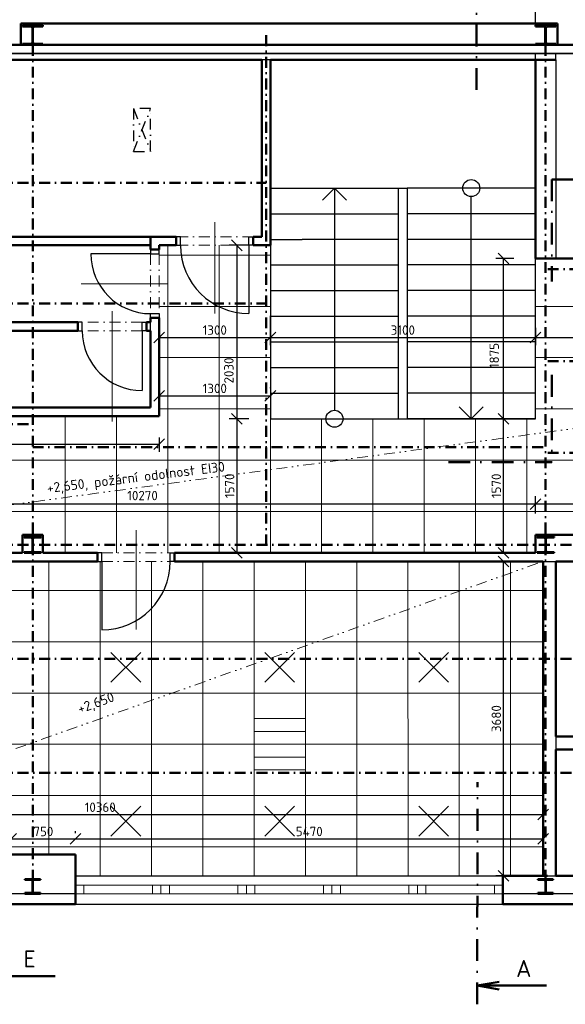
# Model space of a CAD drawing. Header units: millimetres. Extents: x -118752 to 407724, y -73278 to 155058.
# Tile 128 of 256: x 11060 to 17442, y 57579 to 69104. Entities that reach past the tile are written whole.
import ezdxf
from ezdxf.enums import TextEntityAlignment as Align

# ---------------------------------------------------------------- set-up
doc = ezdxf.new("R2010")
doc.units = ezdxf.units.MM
doc.header["$LTSCALE"] = 10
doc.linetypes.add('DASHDOT', pattern=[25.4, 12.7, -6.35, 0, -6.35])
doc.linetypes.add('DIVIDE', pattern=[31.75, 12.7, -6.35, 0, -6.35, 0, -6.35])
for name, color, linetype, lineweight in [('CKDVERE_', 7, 'Continuous', 25), ('CKDVERE_NADROVINOU', 1, 'DASHDOT', 18), ('CKDVERE_OSY', 1, 'Continuous', 18), ('CKDVERE_ZARUBNE_RAM', 5, 'Continuous', 25), ('CKKOTY', 3, 'Continuous', 25), ('CKOKNA', 1, 'Continuous', 18), ('CKPOPIS_POHLED', 3, 'Continuous', 25), ('CKPROSTUPY_NADROVINOU', 7, 'DASHDOT', 30), ('CKREZY_OZNACENI', 4, 'DASHDOT', 50), ('CKSCHODY_PODROVINOU', 7, 'Continuous', 25), ('CKSCHODY_VYSTUP', 7, 'Continuous', 25), ('CKSTENY_PODROVINOU', 7, 'Continuous', 25), ('CKSTENY_REZ', 6, 'Continuous', 50), ('CKTEXTY_MALE', 3, 'Continuous', 18), ('CSPROFILY_REZY', 4, 'Continuous', 50), ('podhledy', 7, 'Continuous', 20)]:
    doc.layers.add(name, color=color, linetype=linetype, lineweight=lineweight)
doc.styles.get("Standard").update_dxf_attribs({"font": 'isocpeur.ttf'})
doc.dimstyles.new('CADKON', dxfattribs={"dimscale": 50, "dimtxt": 2.2, "dimasz": 2.5, "dimexe": 1.8, "dimexo": 5, "dimgap": 0.6, "dimtad": 1, "dimrnd": 1, "dimtxsty": 'Standard', "dimblk1": 'OBLIQUE', "dimblk2": 'OBLIQUE', "dimsah": 1, "dimcen": 2.5, "dimadec": 1, "dimazin": 2, "dimtfac": 1, "dimtdec": 4, "dimtix": 1, "dimtmove": 2, "dimatfit": 3, "dimldrblk": 'OPEN30', "dimfxl": 5, "dimfxlon": 1, "dimtolj": 1, "dimarcsym": 0})

# ---------------------------------------------------------------- blocks, each defined once
blk = doc.blocks.new('CK_S_EXT_HEAHEA180')
for p, q in [((-90, 85.5), (90, 85.5)), ((-90, 85.5), (-90, 76)), ((-90, 76), (-18, 76)), ((-3, -61), (-3, 61)), ((3, -61), (3, 61)), ((90, 76), (18, 76)), ((90, 85.5), (90, 76)), ((-90, -85.5), (-90, -76)), ((-90, -76), (-18, -76)), ((-90, -85.5), (90, -85.5)), ((90, -76), (18, -76)), ((90, -85.5), (90, -76))]:
    blk.add_line(p, q)
for centre, start, end in [((-18, 61), 0, 90), ((18, 61), 90, 180), ((-18, -61), 270, 0), ((18, -61), 180, 270)]:
    blk.add_arc(centre, 15, start, end)
blk = doc.blocks.new('CK_S_EXT_HEAHEA200')
for p, q in [((-100, 95), (100, 95)), ((-100, 95), (-100, 85)), ((-100, 85), (-21.25, 85)), ((-3.25, -67), (-3.25, 67)), ((3.25, -67), (3.25, 67)), ((100, 85), (21.25, 85)), ((100, 95), (100, 85)), ((-100, -95), (-100, -85)), ((-100, -85), (-21.25, -85)), ((-100, -95), (100, -95)), ((100, -85), (21.25, -85)), ((100, -95), (100, -85))]:
    blk.add_line(p, q)
for centre, start, end in [((-21.25, 67), 0, 90), ((21.25, 67), 90, 180), ((-21.25, -67), 270, 0), ((21.25, -67), 180, 270)]:
    blk.add_arc(centre, 18, start, end)
blk = doc.blocks.new('CK_S_EXT_HEAHEA240')
for p, q in [((-120, 115), (120, 115)), ((-120, 115), (-120, 103)), ((-120, 103), (-24.75, 103)), ((-3.75, -82), (-3.75, 82)), ((3.75, -82), (3.75, 82)), ((120, 103), (24.75, 103)), ((120, 115), (120, 103)), ((-120, -115), (-120, -103)), ((-120, -103), (-24.75, -103)), ((-120, -115), (120, -115)), ((120, -103), (24.75, -103)), ((120, -115), (120, -103))]:
    blk.add_line(p, q)
for centre, start, end in [((-24.75, 82), 0, 90), ((24.75, 82), 90, 180), ((-24.75, -82), 270, 0), ((24.75, -82), 180, 270)]:
    blk.add_arc(centre, 21, start, end)
blk = doc.blocks.new('_OBLIQUE')
at = {"color": 0, "linetype": 'ByBlock'}
blk.add_line((-0.5, -0.5), (0.5, 0.5), dxfattribs=at)
blk = doc.blocks.new('*D9803')
at = {"layer": 'CKKOTY', "color": 0, "lineweight": -2}
for p, q in [((10962, 59333), (10962, 59607)), ((11712, 59583), (11712, 59607)), ((10962, 59517), (11712, 59517))]:
    blk.add_line(p, q, dxfattribs=at)
at = {"layer": 'Defpoints', "color": 0}
for p in [(11712, 59517), (11712, 59333), (10962, 59083)]:
    blk.add_point(p, dxfattribs=at)
at = {"layer": 'CKKOTY', "color": 0, "lineweight": -2, "xscale": 125, "yscale": 125, "zscale": 125, "rotation": 180}
blk.add_blockref('_OBLIQUE', (10962, 59517), dxfattribs=at)
at = {"layer": 'CKKOTY', "color": 0, "lineweight": -2, "xscale": 125, "yscale": 125, "zscale": 125}
blk.add_blockref('_OBLIQUE', (11712, 59517), dxfattribs=at)
at = {"layer": 'CKKOTY', "color": 0, "insert": (11337, 59602), "char_height": 110, "attachment_point": 5}
blk.add_mtext('\\A1;750', dxfattribs=at)
blk = doc.blocks.new('_Open30')
at = {"color": 0, "lineweight": -2}
for p, q in [((-1, 0.268), (0, 0)), ((0, 0), (-1, -0.268)), ((0, 0), (-1, 0))]:
    blk.add_line(p, q, dxfattribs=at)
blk = doc.blocks.new('*D9804')
at = {"layer": 'CKKOTY', "color": 0, "lineweight": -2}
for p, q in [((11712, 59583), (11712, 59607)), ((17182, 59333), (17182, 59607)), ((11712, 59517), (17182, 59517))]:
    blk.add_line(p, q, dxfattribs=at)
at = {"layer": 'Defpoints', "color": 0}
for p in [(17182, 59517), (11712, 59333), (17182, 59083)]:
    blk.add_point(p, dxfattribs=at)
at = {"layer": 'CKKOTY', "color": 0, "lineweight": -2, "xscale": 125, "yscale": 125, "zscale": 125, "rotation": 180}
blk.add_blockref('_OBLIQUE', (11712, 59517), dxfattribs=at)
at = {"layer": 'CKKOTY', "color": 0, "lineweight": -2, "xscale": 125, "yscale": 125, "zscale": 125}
blk.add_blockref('_OBLIQUE', (17182, 59517), dxfattribs=at)
at = {"layer": 'CKKOTY', "color": 0, "insert": (14447, 59602), "char_height": 110, "attachment_point": 5}
blk.add_mtext('\\A1;5470', dxfattribs=at)
blk = doc.blocks.new('*D9813')
at = {"layer": 'CKKOTY', "color": 0, "lineweight": -2}
for p, q in [((6822, 59551), (6822, 59891)), ((17182, 59551), (17182, 59891)), ((6822, 59801), (17182, 59801))]:
    blk.add_line(p, q, dxfattribs=at)
at = {"layer": 'Defpoints', "color": 0}
for p in [(17182, 59801), (6822, 59083), (17182, 59083)]:
    blk.add_point(p, dxfattribs=at)
at = {"layer": 'CKKOTY', "color": 0, "lineweight": -2, "xscale": 125, "yscale": 125, "zscale": 125, "rotation": 180}
blk.add_blockref('_OBLIQUE', (6822, 59801), dxfattribs=at)
at = {"layer": 'CKKOTY', "color": 0, "lineweight": -2, "xscale": 125, "yscale": 125, "zscale": 125}
blk.add_blockref('_OBLIQUE', (17182, 59801), dxfattribs=at)
at = {"layer": 'CKKOTY', "color": 0, "insert": (12002, 59886), "char_height": 110, "attachment_point": 5}
blk.add_mtext('\\A1;10360', dxfattribs=at)
blk = doc.blocks.new('*D9838')
at = {"layer": 'CKKOTY', "color": 0, "lineweight": -2}
for p, q in [((16932, 62763), (16630, 62763)), ((16720, 59083), (16720, 62763)), ((16932, 59083), (16630, 59083))]:
    blk.add_line(p, q, dxfattribs=at)
at = {"layer": 'Defpoints', "color": 0}
for p in [(16720, 62763), (17182, 62763), (17182, 59083)]:
    blk.add_point(p, dxfattribs=at)
at = {"layer": 'CKKOTY', "color": 0, "lineweight": -2, "xscale": 125, "yscale": 125, "zscale": 125}
for p, rotation in [((16720, 62763), 90), ((16720, 59083), 270)]:
    blk.add_blockref('_OBLIQUE', p, dxfattribs=dict(at, rotation=rotation))
at = {"layer": 'CKKOTY', "color": 0, "insert": (16635, 60923), "char_height": 110, "attachment_point": 5, "rotation": 90}
blk.add_mtext('\\A1;3680', dxfattribs=at)
blk = doc.blocks.new('*D9840')
at = {"layer": 'CKKOTY', "color": 0, "lineweight": -2}
for p, q in [((16742, 64433), (16630, 64433)), ((16720, 62863), (16720, 64433)), ((16742, 62863), (16630, 62863))]:
    blk.add_line(p, q, dxfattribs=at)
at = {"layer": 'Defpoints', "color": 0}
for p in [(16720, 64433), (16992, 64433), (16992, 62863)]:
    blk.add_point(p, dxfattribs=at)
at = {"layer": 'CKKOTY', "color": 0, "lineweight": -2, "xscale": 125, "yscale": 125, "zscale": 125}
for p, rotation in [((16720, 64433), 90), ((16720, 62863), 270)]:
    blk.add_blockref('_OBLIQUE', p, dxfattribs=dict(at, rotation=rotation))
at = {"layer": 'CKKOTY', "color": 0, "insert": (16635, 63648), "char_height": 110, "attachment_point": 5, "rotation": 90}
blk.add_mtext('\\A1;1570', dxfattribs=at)
blk = doc.blocks.new('*D9841')
at = {"layer": 'CKKOTY', "color": 0, "lineweight": -2}
for p, q in [((16842, 66308), (16630, 66308)), ((16720, 64433), (16720, 66308)), ((16742, 64433), (16630, 64433))]:
    blk.add_line(p, q, dxfattribs=at)
at = {"layer": 'Defpoints', "color": 0}
for p in [(16720, 66308), (17092, 66308), (16992, 64433)]:
    blk.add_point(p, dxfattribs=at)
at = {"layer": 'CKKOTY', "color": 0, "lineweight": -2, "xscale": 125, "yscale": 125, "zscale": 125}
for p, rotation in [((16720, 66308), 90), ((16720, 64433), 270)]:
    blk.add_blockref('_OBLIQUE', p, dxfattribs=dict(at, rotation=rotation))
at = {"layer": 'CKKOTY', "color": 0, "insert": (16611, 65173), "char_height": 110, "attachment_point": 5, "rotation": 90}
blk.add_mtext('\\A1;1875', dxfattribs=at)
blk = doc.blocks.new('*D9843')
at = {"layer": 'CKKOTY', "color": 0, "lineweight": -2}
for p, q in [((12692, 65636), (12692, 65296)), ((13992, 65636), (13992, 65296)), ((12692, 65386), (13992, 65386))]:
    blk.add_line(p, q, dxfattribs=at)
at = {"layer": 'Defpoints', "color": 0}
for p in [(12692, 66463), (13992, 66463), (13992, 65386)]:
    blk.add_point(p, dxfattribs=at)
at = {"layer": 'CKKOTY', "color": 0, "lineweight": -2, "xscale": 125, "yscale": 125, "zscale": 125, "rotation": 180}
blk.add_blockref('_OBLIQUE', (12692, 65386), dxfattribs=at)
at = {"layer": 'CKKOTY', "color": 0, "lineweight": -2, "xscale": 125, "yscale": 125, "zscale": 125}
blk.add_blockref('_OBLIQUE', (13992, 65386), dxfattribs=at)
at = {"layer": 'CKKOTY', "color": 0, "insert": (13342, 65471), "char_height": 110, "attachment_point": 5}
blk.add_mtext('\\A1;1300', dxfattribs=at)
blk = doc.blocks.new('*D9844')
at = {"layer": 'CKKOTY', "color": 0, "lineweight": -2}
for p, q in [((13992, 65636), (13992, 65296)), ((17092, 65498), (17092, 65296)), ((13992, 65386), (17092, 65386))]:
    blk.add_line(p, q, dxfattribs=at)
at = {"layer": 'Defpoints', "color": 0}
for p in [(13992, 66463), (17092, 65748), (17092, 65386)]:
    blk.add_point(p, dxfattribs=at)
at = {"layer": 'CKKOTY', "color": 0, "lineweight": -2, "xscale": 125, "yscale": 125, "zscale": 125, "rotation": 180}
blk.add_blockref('_OBLIQUE', (13992, 65386), dxfattribs=at)
at = {"layer": 'CKKOTY', "color": 0, "lineweight": -2, "xscale": 125, "yscale": 125, "zscale": 125}
blk.add_blockref('_OBLIQUE', (17092, 65386), dxfattribs=at)
at = {"layer": 'CKKOTY', "color": 0, "insert": (15542, 65471), "char_height": 110, "attachment_point": 5}
blk.add_mtext('\\A1;3100', dxfattribs=at)
blk = doc.blocks.new('*D9845')
at = {"layer": 'CKKOTY', "color": 0, "lineweight": -2}
for p, q in [((19232, 65636), (19232, 65296)), ((17092, 65498), (17092, 65296)), ((17092, 65386), (19232, 65386))]:
    blk.add_line(p, q, dxfattribs=at)
at = {"layer": 'Defpoints', "color": 0}
for p in [(19232, 66308), (17092, 65748), (19232, 65386)]:
    blk.add_point(p, dxfattribs=at)
at = {"layer": 'CKKOTY', "color": 0, "lineweight": -2, "xscale": 125, "yscale": 125, "zscale": 125, "rotation": 180}
blk.add_blockref('_OBLIQUE', (17092, 65386), dxfattribs=at)
at = {"layer": 'CKKOTY', "color": 0, "lineweight": -2, "xscale": 125, "yscale": 125, "zscale": 125}
blk.add_blockref('_OBLIQUE', (19232, 65386), dxfattribs=at)
at = {"layer": 'CKKOTY', "color": 0, "insert": (17908, 65491), "char_height": 110, "attachment_point": 5}
blk.add_mtext('\\A1;2140', dxfattribs=at)
blk = doc.blocks.new('*D9846')
at = {"layer": 'CKKOTY', "color": 0, "lineweight": -2}
for p, q in [((17092, 63323), (17092, 63525)), ((19232, 63323), (19232, 63525)), ((19232, 63435), (17092, 63435))]:
    blk.add_line(p, q, dxfattribs=at)
at = {"layer": 'Defpoints', "color": 0}
for p in [(17092, 63435), (17092, 63073), (19232, 63073)]:
    blk.add_point(p, dxfattribs=at)
at = {"layer": 'CKKOTY', "color": 0, "lineweight": -2, "xscale": 125, "yscale": 125, "zscale": 125, "rotation": 180}
blk.add_blockref('_OBLIQUE', (17092, 63435), dxfattribs=at)
at = {"layer": 'CKKOTY', "color": 0, "lineweight": -2, "xscale": 125, "yscale": 125, "zscale": 125}
blk.add_blockref('_OBLIQUE', (19232, 63435), dxfattribs=at)
at = {"layer": 'CKKOTY', "color": 0, "insert": (17954, 63529), "char_height": 110, "attachment_point": 5}
blk.add_mtext('\\A1;2140', dxfattribs=at)
blk = doc.blocks.new('*D9847')
at = {"layer": 'CKKOTY', "color": 0, "lineweight": -2}
for p, q in [((6822, 63185), (6822, 63525)), ((17092, 63323), (17092, 63525)), ((17092, 63435), (6822, 63435))]:
    blk.add_line(p, q, dxfattribs=at)
at = {"layer": 'Defpoints', "color": 0}
for p in [(6822, 63435), (17092, 63073), (6822, 62863)]:
    blk.add_point(p, dxfattribs=at)
at = {"layer": 'CKKOTY', "color": 0, "lineweight": -2, "xscale": 125, "yscale": 125, "zscale": 125, "rotation": 180}
blk.add_blockref('_OBLIQUE', (6822, 63435), dxfattribs=at)
at = {"layer": 'CKKOTY', "color": 0, "lineweight": -2, "xscale": 125, "yscale": 125, "zscale": 125}
blk.add_blockref('_OBLIQUE', (17092, 63435), dxfattribs=at)
at = {"layer": 'CKKOTY', "color": 0, "insert": (12497, 63534), "char_height": 110, "attachment_point": 5}
blk.add_mtext('\\A1;10270', dxfattribs=at)
blk = doc.blocks.new('*D9848')
at = {"layer": 'CKKOTY', "color": 0, "lineweight": -2}
for p, q in [((13742, 66463), (13511, 66463)), ((13601, 66463), (13601, 64433)), ((13742, 64433), (13511, 64433))]:
    blk.add_line(p, q, dxfattribs=at)
at = {"layer": 'Defpoints', "color": 0}
for p in [(13992, 66463), (13601, 64433), (13992, 64433)]:
    blk.add_point(p, dxfattribs=at)
at = {"layer": 'CKKOTY', "color": 0, "lineweight": -2, "xscale": 125, "yscale": 125, "zscale": 125}
for p, rotation in [((13601, 66463), 90), ((13601, 64433), 270)]:
    blk.add_blockref('_OBLIQUE', p, dxfattribs=dict(at, rotation=rotation))
at = {"layer": 'CKKOTY', "color": 0, "insert": (13507, 64998), "char_height": 110, "attachment_point": 5, "rotation": 90}
blk.add_mtext('\\A1;2030', dxfattribs=at)
blk = doc.blocks.new('*D9849')
at = {"layer": 'CKKOTY', "color": 0, "lineweight": -2}
for p, q in [((13742, 64433), (13511, 64433)), ((13601, 64433), (13601, 62863)), ((13742, 62863), (13511, 62863))]:
    blk.add_line(p, q, dxfattribs=at)
at = {"layer": 'Defpoints', "color": 0}
for p in [(13992, 64433), (13601, 62863), (13992, 62863)]:
    blk.add_point(p, dxfattribs=at)
at = {"layer": 'CKKOTY', "color": 0, "lineweight": -2, "xscale": 125, "yscale": 125, "zscale": 125}
for p, rotation in [((13601, 64433), 90), ((13601, 62863), 270)]:
    blk.add_blockref('_OBLIQUE', p, dxfattribs=dict(at, rotation=rotation))
at = {"layer": 'CKKOTY', "color": 0, "insert": (13516, 63648), "char_height": 110, "attachment_point": 5, "rotation": 90}
blk.add_mtext('\\A1;1570', dxfattribs=at)
blk = doc.blocks.new('*D9852')
at = {"layer": 'CKKOTY', "color": 0, "lineweight": -2}
for p, q in [((12692, 64713), (12692, 64793)), ((13992, 64798), (13992, 64793)), ((12692, 64703), (13992, 64703))]:
    blk.add_line(p, q, dxfattribs=at)
at = {"layer": 'Defpoints', "color": 0}
for p in [(13992, 64703), (13992, 64548), (12692, 64463)]:
    blk.add_point(p, dxfattribs=at)
at = {"layer": 'CKKOTY', "color": 0, "lineweight": -2, "xscale": 125, "yscale": 125, "zscale": 125, "rotation": 180}
blk.add_blockref('_OBLIQUE', (12692, 64703), dxfattribs=at)
at = {"layer": 'CKKOTY', "color": 0, "lineweight": -2, "xscale": 125, "yscale": 125, "zscale": 125}
blk.add_blockref('_OBLIQUE', (13992, 64703), dxfattribs=at)
at = {"layer": 'CKKOTY', "color": 0, "insert": (13342, 64788), "char_height": 110, "attachment_point": 5}
blk.add_mtext('\\A1;1300', dxfattribs=at)
blk = doc.blocks.new('*D9853')
at = {"layer": 'CKKOTY', "color": 0, "lineweight": -2}
for p, q in [((6822, 64213), (6822, 64047)), ((12692, 64213), (12692, 64047)), ((6822, 64137), (12692, 64137))]:
    blk.add_line(p, q, dxfattribs=at)
at = {"layer": 'Defpoints', "color": 0}
for p in [(6822, 64463), (12692, 64463), (12692, 64137)]:
    blk.add_point(p, dxfattribs=at)
at = {"layer": 'CKKOTY', "color": 0, "lineweight": -2, "xscale": 125, "yscale": 125, "zscale": 125, "rotation": 180}
blk.add_blockref('_OBLIQUE', (6822, 64137), dxfattribs=at)
at = {"layer": 'CKKOTY', "color": 0, "lineweight": -2, "xscale": 125, "yscale": 125, "zscale": 125}
blk.add_blockref('_OBLIQUE', (12692, 64137), dxfattribs=at)
at = {"layer": 'CKKOTY', "color": 0, "insert": (9505, 64222), "char_height": 110, "attachment_point": 5}
blk.add_mtext('\\A1;5870', dxfattribs=at)

msp = doc.modelspace()

# ---------------------------------------------------------------- linework, layer by layer
at = {"layer": 'CKDVERE_'}
for p, q in [((13742.123, 66463.167), (13742.123, 65663.167)), ((12592.123, 66363.167), (11892.123, 66363.167)), ((12492.123, 65463.167), (12492.123, 64763.167)), ((12022.123, 62763.162), (12022.123, 61963.162))]:
    msp.add_line(p, q, dxfattribs=at)
for centre, radius, start, end in [((13742.123, 66463.167), 800, 180, 270), ((12592.123, 66363.167), 700, 180, 270), ((12492.123, 65463.167), 700, 180, 270), ((12022.123, 62763.162), 800, 270, 0)]:
    msp.add_arc(centre, radius, start, end, dxfattribs=at)
at = {"layer": 'CKDVERE_NADROVINOU'}
for p, q in [((13792.123, 66563.167), (12892.123, 66563.167)), ((13792.123, 66463.167), (12892.123, 66463.167)), ((12592.123, 66363.167), (12592.123, 65663.167)), ((12692.123, 66363.167), (12692.123, 65663.167)), ((12492.123, 65563.167), (11792.123, 65563.167)), ((12492.123, 65463.167), (11792.123, 65463.167)), ((12022.123, 62863.162), (12822.123, 62863.162)), ((12022.123, 62763.162), (12822.123, 62763.162))]:
    msp.add_line(p, q, dxfattribs=at)
at = {"layer": 'CKDVERE_OSY'}
for p, q in [((13342.123, 66734.667), (13342.123, 65663.167)), ((11778.539, 66013.167), (12792.123, 66013.167)), ((12142.123, 64400.003), (12142.123, 65694.167)), ((12422.123, 61966.782), (12422.123, 63127.162))]:
    msp.add_line(p, q, dxfattribs=at)
at = {"layer": 'CKDVERE_ZARUBNE_RAM'}
for p, q in [((12942.123, 66563.167), (12892.123, 66563.167)), ((12892.123, 66563.167), (12892.123, 66463.167)), ((12942.123, 66463.167), (12942.123, 66563.167)), ((13742.123, 66463.167), (13742.123, 66563.167)), ((13742.123, 66563.167), (13792.123, 66563.167)), ((13792.123, 66563.167), (13792.123, 66463.167)), ((12592.123, 66413.167), (12592.123, 66363.167)), ((12692.123, 66413.167), (12592.123, 66413.167)), ((12692.123, 66363.167), (12692.123, 66413.167)), ((12892.123, 66463.167), (12942.123, 66463.167)), ((13792.123, 66463.167), (13742.123, 66463.167)), ((12592.123, 66363.167), (12692.123, 66363.167)), ((12592.123, 65613.167), (12592.123, 65663.167)), ((12592.123, 65663.167), (12692.123, 65663.167)), ((12692.123, 65613.167), (12592.123, 65613.167)), ((12692.123, 65663.167), (12692.123, 65613.167)), ((11792.123, 65563.167), (11742.123, 65563.167)), ((11742.123, 65563.167), (11742.123, 65463.167)), ((11742.123, 65463.167), (11792.123, 65463.167)), ((11792.123, 65463.167), (11792.123, 65563.167)), ((12492.123, 65463.167), (12492.123, 65563.167)), ((12492.123, 65563.167), (12542.123, 65563.167)), ((12542.123, 65463.167), (12492.123, 65463.167)), ((12542.123, 65563.167), (12542.123, 65463.167)), ((12022.123, 62863.162), (11972.123, 62863.162)), ((11972.123, 62863.162), (11972.123, 62763.162)), ((12022.123, 62763.162), (12022.123, 62863.162)), ((12822.123, 62763.162), (12822.123, 62863.162)), ((12822.123, 62863.162), (12872.123, 62863.162)), ((12872.123, 62863.162), (12872.123, 62763.162)), ((11972.123, 62763.162), (12022.123, 62763.162)), ((12872.123, 62763.162), (12822.123, 62763.162))]:
    msp.add_line(p, q, dxfattribs=at)
at = {"layer": 'CKOKNA'}
for p, q in [((11812.123, 58972.662), (11712.123, 58972.662)), ((11712.123, 58872.662), (11712.123, 58972.662)), ((11812.123, 58972.662), (12612.123, 58972.662)), ((11812.123, 58872.662), (11812.123, 58972.662)), ((12712.123, 58972.662), (12612.123, 58972.662)), ((12612.123, 58872.662), (12612.123, 58972.662)), ((12712.123, 58872.662), (12712.123, 58972.662)), ((12812.123, 58972.662), (12712.123, 58972.662)), ((12812.123, 58972.662), (13612.123, 58972.662)), ((12812.123, 58872.662), (12812.123, 58972.662)), ((13712.123, 58972.662), (13612.123, 58972.662)), ((13612.123, 58872.662), (13612.123, 58972.662)), ((13712.123, 58872.662), (13712.123, 58972.662)), ((13812.123, 58972.662), (13712.123, 58972.662)), ((13812.123, 58972.662), (14612.123, 58972.662)), ((13812.123, 58872.662), (13812.123, 58972.662)), ((14712.123, 58972.662), (14612.123, 58972.662)), ((14612.123, 58872.662), (14612.123, 58972.662)), ((14712.123, 58872.662), (14712.123, 58972.662)), ((14812.123, 58972.662), (14712.123, 58972.662)), ((14812.123, 58972.662), (15612.123, 58972.662)), ((14812.123, 58872.662), (14812.123, 58972.662)), ((15712.123, 58972.662), (15612.123, 58972.662)), ((15612.123, 58872.662), (15612.123, 58972.662)), ((15712.123, 58872.662), (15712.123, 58972.662)), ((15812.123, 58972.662), (15712.123, 58972.662)), ((15812.123, 58972.662), (16612.123, 58972.662)), ((15812.123, 58872.662), (15812.123, 58972.662)), ((16612.123, 58872.662), (16612.123, 58972.662)), ((16612.123, 58972.662), (16712.123, 58972.662)), ((16712.123, 58872.662), (16712.123, 58972.662)), ((11812.123, 58872.662), (11712.123, 58872.662)), ((11812.123, 58872.662), (12612.123, 58872.662)), ((12712.123, 58872.662), (12612.123, 58872.662)), ((12812.123, 58872.662), (12712.123, 58872.662)), ((12812.123, 58872.662), (13612.123, 58872.662)), ((13712.123, 58872.662), (13612.123, 58872.662)), ((13812.123, 58872.662), (13712.123, 58872.662)), ((13812.123, 58872.662), (14612.123, 58872.662)), ((14712.123, 58872.662), (14612.123, 58872.662)), ((14812.123, 58872.662), (14712.123, 58872.662)), ((14812.123, 58872.662), (15612.123, 58872.662)), ((15712.123, 58872.662), (15612.123, 58872.662)), ((15812.123, 58872.662), (15712.123, 58872.662)), ((15812.123, 58872.662), (16612.123, 58872.662)), ((16612.123, 58872.662), (16712.123, 58872.662))]:
    msp.add_line(p, q, dxfattribs=at)
at = {"layer": 'CKPROSTUPY_NADROVINOU'}
for p, q in [((12392.123, 67563.167), (12592.123, 68063.167)), ((12392.123, 68063.167), (12592.123, 67563.167))]:
    msp.add_line(p, q, dxfattribs=at)
msp.add_lwpolyline([(12392.123, 67563.167), (12592.123, 67563.167), (12592.123, 68063.167), (12392.123, 68063.167)], close=True, dxfattribs=at)
at = {"layer": 'CKREZY_OZNACENI', "ltscale": 2}
for p, q in [((16403.79, 68282.829), (16403.79, 70337.669)), ((17283.931, 67234.574), (17283.931, 66039.88)), ((17283.931, 67234.574), (18033.931, 67234.574)), ((17283.931, 64945.507), (17283.931, 63926.32)), ((16074.573, 63926.32), (17283.931, 63926.32)), ((16410.239, 57579.062), (16416.688, 60179.668))]:
    msp.add_line(p, q, dxfattribs=at)
at = {"layer": 'CKREZY_OZNACENI', "linetype": 'Continuous'}
for p, q in [((10876.44, 57909.959), (11476.44, 57909.959)), ((16411.018, 57797.33), (16669.53, 57842.912)), ((16411.018, 57797.33), (17223.863, 57797.33)), ((16411.018, 57797.33), (16669.53, 57751.747))]:
    msp.add_line(p, q, dxfattribs=at)
at = {"layer": 'CKSCHODY_PODROVINOU'}
for p, q in [((13992.123, 67133.162), (15492.123, 67133.162)), ((17092.123, 67133.162), (15592.123, 67133.162)), ((13992.123, 66833.162), (15492.123, 66833.162)), ((17092.123, 66833.162), (15592.123, 66833.162)), ((13992.123, 66533.162), (14364.221, 66533.162)), ((15492.123, 66533.162), (14364.221, 66533.162)), ((17092.123, 66533.162), (15592.123, 66533.162)), ((13992.123, 66233.162), (15492.123, 66233.162)), ((17092.123, 66233.162), (15592.123, 66233.162)), ((13992.123, 65933.162), (15492.123, 65933.162)), ((17092.123, 65933.162), (15592.123, 65933.162)), ((13992.123, 65633.162), (15492.123, 65633.162)), ((17092.123, 65633.162), (15592.123, 65633.162)), ((13992.123, 65333.162), (15492.123, 65333.162)), ((17092.123, 65333.162), (15592.123, 65333.162)), ((13992.123, 65033.162), (15492.123, 65033.162)), ((17092.123, 65033.162), (15592.123, 65033.162)), ((13992.123, 64733.162), (15492.123, 64733.162)), ((17092.123, 64733.162), (15592.123, 64733.162)), ((13992.123, 64433.162), (15492.123, 64433.162)), ((17092.123, 64433.162), (15592.123, 64433.162))]:
    msp.add_line(p, q, dxfattribs=at)
for points in [[(15492.123, 65881.968), (15492.123, 67133.162), (15592.123, 67133.162), (15592.123, 64433.162), (15592.123, 64433.137)], [(15492.123, 64433.112), (15492.123, 64433.137), (15492.123, 64433.162), (15492.123, 65881.968)]]:
    msp.add_lwpolyline(points, dxfattribs=at)
at = {"layer": 'CKSCHODY_VYSTUP'}
for p, q in [((14742.123, 67133.162), (14600.843, 66991.882)), ((14742.123, 67133.162), (14742.123, 64533.062)), ((14742.123, 67133.162), (14883.403, 66991.882)), ((16342.123, 64433.162), (16342.123, 67033.262)), ((16342.123, 64433.162), (16200.843, 64574.442)), ((16342.123, 64433.162), (16483.403, 64574.442))]:
    msp.add_line(p, q, dxfattribs=at)
for centre, radius in [((16342.123, 67133.162), 99.9), ((14742.123, 64433.162), 99.9), ((14742.123, 64433.162), 0.000000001)]:
    msp.add_circle(centre, radius, dxfattribs=at)
at = {"layer": 'CKSTENY_PODROVINOU'}
for p, q in [((17092.123, 69038.162), (17092.123, 69470.282)), ((6492.123, 68808.162), (17927.123, 68808.162)), ((6492.123, 68708.162), (17927.123, 68708.162)), ((17332.123, 68708.162), (6822.123, 68708.162)), ((17092.123, 68633.162), (17092.123, 68708.162)), ((17927.123, 68708.162), (17332.123, 68708.162)), ((17332.123, 68633.162), (17332.123, 68708.162)), ((13992.123, 68633.162), (13892.123, 68633.162)), ((17332.123, 68633.162), (17332.123, 66308.162)), ((11712.123, 59082.662), (16712.123, 59082.662)), ((17232.123, 59082.662), (17332.123, 59082.662)), ((11712.123, 58872.662), (10962.123, 58872.662)), ((11712.123, 58872.662), (11712.123, 58752.662)), ((19562.123, 58872.662), (16712.123, 58872.662)), ((16712.123, 58872.662), (16712.123, 58752.662)), ((11712.123, 58752.662), (16712.123, 58752.662))]:
    msp.add_line(p, q, dxfattribs=at)
at = {"layer": 'CKSTENY_PODROVINOU', "color": 0, "linetype": 'Continuous'}
for p, q in [((12592.123, 65463.167), (12592.123, 65563.167)), ((17182.123, 62763.162), (17332.123, 62763.162)), ((17332.123, 60713.162), (17332.123, 60563.162))]:
    msp.add_line(p, q, dxfattribs=at)
at = {"layer": 'CKSTENY_PODROVINOU'}
msp.add_lwpolyline([(13992.123, 64433.137), (17092.123, 64433.137), (17092.123, 68633.162), (13992.123, 68633.162), (13992.123, 64433.137)], dxfattribs=at)
at = {"layer": 'CKSTENY_REZ'}
for p, q in [((11072.123, 69058.162), (17352.123, 69058.162)), ((11072.123, 68808.162), (11072.123, 69058.162)), ((17352.123, 68808.162), (17352.123, 69058.162)), ((5751.371, 68808.162), (17927.123, 68808.162)), ((10742.123, 68633.162), (13892.123, 68633.162)), ((13892.123, 68633.162), (13892.123, 66563.167)), ((13992.123, 68633.162), (17332.123, 68633.162)), ((13992.123, 68633.162), (13992.123, 66463.162)), ((17092.123, 66308.162), (17092.123, 68633.162)), ((13892.123, 68563.162), (13892.123, 68513.162)), ((12592.123, 66563.167), (10742.123, 66563.167)), ((12592.123, 66463.167), (12592.123, 66563.167)), ((12592.123, 66563.167), (12892.123, 66563.167)), ((12592.123, 66413.167), (12592.123, 66563.167)), ((12892.123, 66463.167), (12892.123, 66563.167)), ((13792.123, 66563.167), (13892.123, 66563.167)), ((13792.123, 66463.167), (13792.123, 66563.167)), ((12592.123, 66463.167), (10742.123, 66463.167)), ((12592.123, 66413.167), (12692.123, 66413.167)), ((12892.123, 66463.167), (12692.123, 66463.167)), ((12692.123, 66413.167), (12692.123, 66463.167)), ((13992.123, 66463.167), (13792.123, 66463.167)), ((17332.123, 66308.162), (17092.123, 66308.162)), ((17927.123, 66308.162), (17332.123, 66308.162)), ((12592.123, 65563.167), (12592.123, 65613.167)), ((12592.123, 65613.167), (12692.123, 65613.167)), ((12692.123, 64463.167), (12692.123, 65613.167)), ((11742.123, 65563.167), (10742.123, 65563.167)), ((11742.123, 65463.167), (10742.123, 65463.167)), ((11742.123, 65463.167), (11742.123, 65563.167)), ((12592.123, 65563.167), (12542.123, 65563.167)), ((12542.123, 65463.167), (12542.123, 65563.167)), ((12592.123, 65463.167), (12542.123, 65463.167)), ((12592.123, 64563.167), (12592.123, 65463.167)), ((10742.123, 64563.167), (12592.123, 64563.167)), ((10742.123, 64463.167), (12692.123, 64463.167)), ((11092.123, 62863.162), (11092.123, 63073.162)), ((11092.123, 63073.162), (11332.123, 63073.162)), ((11332.123, 63073.162), (11332.123, 62863.162)), ((17092.123, 62863.162), (17092.123, 63073.162)), ((17092.123, 63073.162), (17312.123, 63073.162)), ((17215.373, 63073.162), (18132.123, 63073.162)), ((9172.123, 62863.162), (11092.123, 62863.162)), ((11332.123, 62863.162), (11972.123, 62863.162)), ((11972.123, 62863.162), (11972.123, 62763.162)), ((12872.123, 62863.162), (17092.123, 62863.162)), ((12872.123, 62863.162), (12872.123, 62763.162)), ((9172.123, 62763.162), (11972.123, 62763.162)), ((12872.123, 62763.162), (17182.123, 62763.162)), ((17182.123, 62763.162), (17182.123, 59082.662)), ((17332.123, 62763.162), (18132.123, 62763.162)), ((17332.123, 62763.162), (17332.123, 60713.162)), ((17332.123, 60713.162), (19232.123, 60713.162)), ((17332.123, 60563.162), (17332.123, 59082.662)), ((17332.123, 60563.162), (19232.123, 60563.162)), ((11712.123, 59332.662), (10962.123, 59332.662)), ((11712.123, 59082.662), (11712.123, 59332.662)), ((11712.123, 58752.662), (11712.123, 59082.662)), ((16712.123, 58752.662), (16712.123, 59082.662)), ((17232.123, 59082.662), (16712.123, 59082.662)), ((19232.123, 59082.662), (17332.123, 59082.662)), ((11712.123, 58752.662), (10962.123, 58752.662)), ((19562.123, 58752.662), (16712.123, 58752.662))]:
    msp.add_line(p, q, dxfattribs=at)
at = {"layer": 'CSPROFILY_REZY', "linetype": 'DASHDOT'}
for p, q in [((13942.123, 68923.162), (13942.123, 62956.162)), ((11212.123, 68808.162), (11212.123, 59043.662)), ((17212.123, 68808.162), (17212.123, 59043.662)), ((6715.373, 67195.162), (13942.123, 67195.162)), ((23208.373, 66183.162), (17212.123, 66183.162)), ((6715.373, 65782.162), (13942.123, 65782.162)), ((23208.373, 65108.162), (17212.123, 65108.162)), ((6715.373, 64369.162), (11212.123, 64369.162)), ((11212.123, 64101.162), (17212.123, 64101.162)), ((23208.373, 64033.162), (17212.123, 64033.162)), ((6715.373, 62956.162), (23117.123, 62956.162)), ((6715.373, 61623.162), (23212.123, 61623.162)), ((6715.373, 60290.162), (23212.123, 60290.162))]:
    msp.add_line(p, q, dxfattribs=at)
at = {"layer": 'podhledy'}
for p, q in [((12792.123, 62863.162), (12792.123, 66463.167)), ((13392.123, 62863.162), (13392.123, 66463.167)), ((13992.123, 62863.162), (13992.123, 66463.167)), ((13992.123, 66348.162), (12692.123, 66348.162)), ((13992.123, 65748.162), (12692.123, 65748.162)), ((19232.123, 65748.162), (17092.123, 65748.162)), ((13992.123, 65148.162), (12692.123, 65148.162)), ((19232.123, 65148.162), (17092.123, 65148.162)), ((13992.123, 64548.162), (12692.123, 64548.162)), ((19232.123, 64548.162), (17092.123, 64548.162)), ((11592.123, 62863.162), (11592.123, 64463.167)), ((12192.123, 62863.162), (12192.123, 64463.167)), ((14592.123, 62863.162), (14592.123, 64433.162)), ((15192.123, 62863.162), (15192.123, 64433.162)), ((15792.123, 62863.162), (15792.123, 64433.162)), ((16392.123, 62863.162), (16392.123, 64433.162)), ((16992.123, 62863.162), (16992.123, 64433.162)), ((19232.123, 63948.162), (6822.123, 63948.162)), ((19232.123, 63348.162), (6822.123, 63348.162)), ((11402.079, 59332.662), (11402.079, 62763.162)), ((12002.079, 59082.662), (12002.079, 62763.162)), ((12602.291, 59082.72), (12601.926, 62763.22)), ((13202.291, 59082.778), (13201.926, 62763.278)), ((13802.291, 59082.836), (13801.926, 62763.336)), ((14402.291, 59082.894), (14401.926, 62763.394)), ((15002.291, 59082.952), (15001.926, 62763.452)), ((15602.291, 59083.01), (15601.926, 62763.51)), ((16202.291, 59083.068), (16201.926, 62763.568)), ((16802.291, 59083.126), (16801.926, 62763.626)), ((17182.079, 62422.912), (6822.079, 62422.662)), ((17182.094, 61822.912), (6822.094, 61822.662)), ((12128.165, 61696.923), (12476.262, 61348.825)), ((12128.165, 61348.825), (12476.262, 61696.923)), ((13928.165, 61696.88), (14276.262, 61348.782)), ((13928.165, 61348.782), (14276.262, 61696.88)), ((15728.239, 61696.836), (16076.336, 61348.739)), ((15728.239, 61348.739), (16076.336, 61696.836)), ((17182.108, 61222.912), (6822.108, 61222.662)), ((13802.108, 60773.086), (14402.108, 60773.086)), ((17182.108, 60622.912), (6822.108, 60623.162)), ((17182.123, 60622.912), (6822.123, 60622.662)), ((13802.108, 60623.086), (14402.108, 60623.086)), ((13802.108, 60473.086), (14402.108, 60473.086)), ((17182.094, 60022.912), (6822.094, 60023.162)), ((12128.208, 59897.086), (12476.306, 59548.989)), ((12128.208, 59548.989), (12476.306, 59897.086)), ((13928.208, 59897.043), (14276.306, 59548.945)), ((13928.208, 59548.945), (14276.306, 59897.043)), ((15728.282, 59896.999), (16076.38, 59548.902)), ((15728.282, 59548.902), (16076.38, 59896.999)), ((17182.079, 59422.912), (6822.079, 59423.162))]:
    msp.add_line(p, q, dxfattribs=at)
at = {"layer": 'podhledy', "linetype": 'DIVIDE'}
for p, q in [((6822.123, 62863.162), (19232.123, 64548.162)), ((6822.123, 59082.662), (17182.123, 62763.162))]:
    msp.add_line(p, q, dxfattribs=at)
at = {"layer": 'podhledy'}
msp.add_lwpolyline([(13802.108, 60923.086), (14402.108, 60923.086), (14402.108, 60323.086), (13802.108, 60323.086)], close=True, dxfattribs=at)

# ---------------------------------------------------------------- block references
at = {"layer": 'CSPROFILY_REZY', "rotation": 180}
for p in [(11212.123, 68923.162), (17212.123, 68923.162)]:
    msp.add_blockref('CK_S_EXT_HEAHEA240', p, dxfattribs=at)
at = {"layer": 'CSPROFILY_REZY'}
for name, p in [('CK_S_EXT_HEAHEA200', (11212.123, 62958.162)), ('CK_S_EXT_HEAHEA200', (17212.123, 62958.162)), ('CK_S_EXT_HEAHEA180', (11212.123, 58958.162)), ('CK_S_EXT_HEAHEA180', (17212.123, 58958.162))]:
    msp.add_blockref(name, p, dxfattribs=at)

# ---------------------------------------------------------------- texts
at = {"layer": 'CKPOPIS_POHLED'}
for s, p in [('E', (11176.44, 58109.959)), ('A', (16956.383, 57999.216))]:
    msp.add_text(s, height=200, dxfattribs=at).set_placement(p, align=Align.MIDDLE_CENTER)
at = {"layer": 'CKTEXTY_MALE'}
for s, rotation, p in [('+2,650, požární odolnost EI30', 7, (11385.873, 63562.925)), ('+2,650', 20, (11763.295, 60979.431))]:
    msp.add_text(s, height=115, rotation=rotation, dxfattribs=at).set_placement(p)

# ---------------------------------------------------------------- dimensions: what is measured, and where the dimension line sits
at = {"layer": 'CKKOTY'}
dim = msp.add_linear_dim(base=(13601.221, 64433.162), p1=(13992.123, 66463.162), p2=(13992.123, 64433.162), angle=90, dimstyle='CADKON', dxfattribs=at)
dim.commit()
dim.dimension.update_dxf_attribs({"geometry": '*D9848', "text_midpoint": (13506.829, 64998.219), "dimtype": 160})
for base, p1, p2, picture, middle in [((13992.123, 65385.564), (12692.123, 66463.167), (13992.123, 66463.162), '*D9843', (13342.123, 65470.564)), ((17182.123, 59800.712), (6822.123, 59082.662), (17182.123, 59082.662), '*D9813', (12002.123, 59885.712))]:
    dim = msp.add_linear_dim(base=base, p1=p1, p2=p2, dimstyle='CADKON', dxfattribs=at)
    dim.commit()
    dim.dimension.update_dxf_attribs({"geometry": picture, "text_midpoint": middle})
for base, p1, p2, picture, middle in [((17092.123, 65385.564), (13992.123, 66463.162), (17092.123, 65748.162), '*D9844', (15542.123, 65470.564)), ((13992.123, 64702.661), (12692.123, 64463.167), (13992.123, 64548.162), '*D9852', (13342.123, 64787.661)), ((11712.123, 59516.897), (10962.123, 59082.662), (11712.123, 59332.662), '*D9803', (11337.123, 59601.897)), ((17182.123, 59516.897), (11712.123, 59332.662), (17182.123, 59082.662), '*D9804', (14447.123, 59601.897))]:
    dim = msp.add_linear_dim(base=base, p1=p1, p2=p2, dimstyle='CADKON', override={"dimtmove": 2}, dxfattribs=at)
    dim.commit()
    dim.dimension.update_dxf_attribs({"geometry": picture, "text_midpoint": middle})
dim = msp.add_linear_dim(base=(16720.487, 66308.162), p1=(16992.123, 64433.162), p2=(17092.123, 66308.162), angle=90, dimstyle='CADKON', override={"dimtmove": 2}, dxfattribs=at)
dim.commit()
dim.dimension.update_dxf_attribs({"geometry": '*D9841', "text_midpoint": (16611.179, 65173.114), "dimtype": 160})
for base, p1, p2, picture, middle in [((19232.123, 65385.564), (17092.123, 65748.162), (19232.123, 66308.162), '*D9845', (17908.281, 65491.012)), ((6822.123, 63435.258), (17092.123, 63073.162), (6822.123, 62863.162), '*D9847', (12496.882, 63534.335))]:
    dim = msp.add_linear_dim(base=base, p1=p1, p2=p2, dimstyle='CADKON', override={"dimtmove": 2}, dxfattribs=at)
    dim.commit()
    dim.dimension.update_dxf_attribs({"geometry": picture, "text_midpoint": middle, "dimtype": 160})
for base, p1, p2, picture, middle in [((12692.123, 64137.191), (6822.123, 64463.167), (12692.123, 64463.167), '*D9853', (9505.224, 64222.191)), ((17092.123, 63435.258), (19232.123, 63073.162), (17092.123, 63073.162), '*D9846', (17954.171, 63529.106))]:
    dim = msp.add_linear_dim(base=base, p1=p1, p2=p2, dimstyle='CADKON', dxfattribs=at)
    dim.commit()
    dim.dimension.update_dxf_attribs({"geometry": picture, "text_midpoint": middle, "dimtype": 160})
for base, p1, p2, picture, middle in [((13601.221, 62863.162), (13992.123, 64433.162), (13992.123, 62863.162), '*D9849', (13516.221, 63648.162)), ((16720.487, 64433.162), (16992.123, 62863.162), (16992.123, 64433.162), '*D9840', (16635.487, 63648.162))]:
    dim = msp.add_linear_dim(base=base, p1=p1, p2=p2, angle=90, dimstyle='CADKON', override={"dimtmove": 2}, dxfattribs=at)
    dim.commit()
    dim.dimension.update_dxf_attribs({"geometry": picture, "text_midpoint": middle})
dim = msp.add_linear_dim(base=(16720.487, 62763.162), p1=(17182.123, 59082.662), p2=(17182.123, 62763.162), angle=90, dimstyle='CADKON', dxfattribs=at)
dim.commit()
dim.dimension.update_dxf_attribs({"geometry": '*D9838', "text_midpoint": (16635.487, 60922.912)})

doc.saveas('drawing.dxf')
